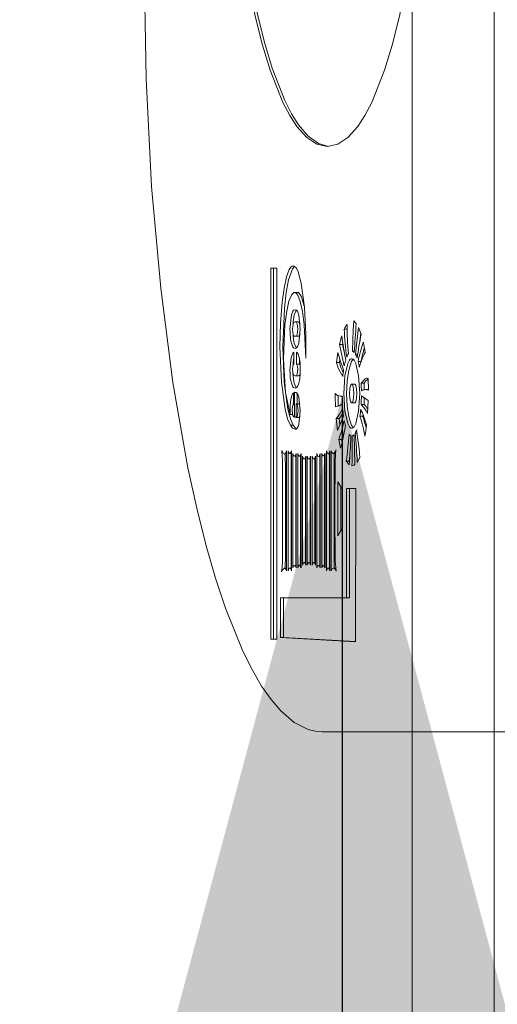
# Model space of a CAD drawing. Header units: centimetres. Extents: x -1436 to 1974, y -887 to 4352.
# Tile 68 of 105: x 606.21 to 607.82, y 2492.38 to 2495.69. Entities that reach past the tile are written whole.
import ezdxf

# ---------------------------------------------------------------- set-up
doc = ezdxf.new("R2010")
doc.units = ezdxf.units.CM
doc.header["$MEASUREMENT"] = 0
doc.layers.add('00 - nowa technologia myjni_Nr_pióra__246', color=7, linetype='Continuous', lineweight=20, true_color=0x1db3b3)
doc.layers.add('299-A Wymiary Opisy', color=7, linetype='Continuous')
doc.layers.add('299-A Wymiary Opisy_Nr_pióra__11', color=7, linetype='Continuous', lineweight=0)
doc.layers.add('Nowe_199-Z Wymiary i opisy_Nr_pióra__135', color=5, linetype='Continuous', lineweight=20)
doc.styles.add('STYL_AUTOMATYCZNY_1', font='arial.ttf')
doc.dimstyles.new('STYL_AUTOMATYCZNY__1', dxfattribs={"dimtxt": 13, "dimasz": 7.6, "dimexe": 0.18, "dimexo": 0.0625, "dimgap": 0, "dimtad": 1, "dimdec": 0, "dimzin": 0, "dimdsep": 46, "dimtxsty": 'STYL_AUTOMATYCZNY_1', "dimblk": 'ARROWHEAD_2', "dimblk1": 'ARROWHEAD_2', "dimblk2": 'ARROWHEAD_2', "dimcen": 0.09, "dimclrd": 7, "dimclre": 7, "dimclrt": 7, "dimadec": 0, "dimazin": 0, "dimtfac": 1, "dimtdec": 4, "dimtmove": 0, "dimatfit": 3, "dimfxl": 0, "dimtolj": 1, "dimtzin": 0, "dimarcsym": 0})
doc.dimstyles.new('STYL_AUTOMATYCZNY__3', dxfattribs={"dimtxt": 0.18, "dimasz": 14.592, "dimexe": 0.18, "dimexo": 0.0625, "dimgap": 0, "dimtad": 0, "dimtih": 1, "dimtoh": 1, "dimdec": 4, "dimzin": 0, "dimdsep": 46, "dimcen": 0.09, "dimadec": 0, "dimazin": 0, "dimtfac": 1, "dimtdec": 4, "dimtmove": 0, "dimatfit": 3, "dimldrblk": 'ARROWHEAD_5', "dimfxl": 0, "dimtolj": 1, "dimtzin": 0, "dimarcsym": 0})

# ---------------------------------------------------------------- blocks, each defined once
blk = doc.blocks.new('*D80')
at = {"layer": '299-A Wymiary Opisy_Nr_pióra__11', "color": 7, "linetype": 'Continuous', "lineweight": 0}
for p, q in [((62.3974, 2870.0807), (62.3786, 2855.0807)), ((621.2065, 2869.3787), (621.1877, 2854.3787)), ((65.281, 2867.5771), (59.495, 2857.5843)), ((618.3041, 2856.8823), (624.0901, 2866.8751)), ((62.388, 2862.5807), (57.498, 2862.5868)), ((621.1971, 2861.8787), (62.388, 2862.5807)), ((626.0871, 2861.8726), (621.1971, 2861.8787))]:
    blk.add_line(p, q, dxfattribs=at)
at = {"layer": '299-A Wymiary Opisy_Nr_pióra__11', "color": 7, "lineweight": 0, "insert": (326.9227, 2864.8484), "char_height": 13, "attachment_point": 7, "rotation": 359.928, "style": 'STYL_AUTOMATYCZNY_1'}
blk.add_mtext('\\A1;{\\pql;\\fArial|b0|i0|c238|p0;\\W1.000000;559}', dxfattribs=at)
blk = doc.blocks.new('ARROWHEAD_2')
at = {"color": 0, "linetype": 'Continuous', "lineweight": 0}
for p, q in [((-0.37813, -0.655), (0.37813, 0.655)), ((0, 0), (-1, 0))]:
    blk.add_line(p, q, dxfattribs=at)
blk = doc.blocks.new('ARROWHEAD_5')
at = {"linetype": 'Continuous', "lineweight": 0}
blk.add_hatch(color=0, dxfattribs=at).paths.add_polyline_path([(-1, 0.2679), (0, 0), (-1, -0.2679)])
at = {"color": 0, "linetype": 'Continuous', "lineweight": 0}
blk.add_line((0, 0), (-1, 0), dxfattribs=at)

msp = doc.modelspace()

# ---------------------------------------------------------------- linework, layer by layer
at = {"layer": '00 - nowa technologia myjni_Nr_pióra__246', "color": 132, "linetype": 'Continuous', "lineweight": 20, "true_color": 0x1db3b3}
for p, q in [((607.5322, 2583.5757), (607.5322, 2388.5757)), ((607.8072, 2542.286), (607.8072, 2467.2695)), ((607.0567, 2494.8567), (607.0775, 2494.8567)), ((607.0567, 2493.6116), (607.0567, 2494.8567)), ((607.0665, 2493.6116), (607.0665, 2494.8567)), ((607.0775, 2494.8567), (607.0775, 2493.6116)), ((607.1469, 2494.7756), (607.1371, 2494.7756)), ((607.126, 2494.7002), (607.1214, 2494.6523)), ((607.156, 2494.6523), (607.1513, 2494.7002)), ((607.1484, 2494.6764), (607.1386, 2494.6764)), ((607.3355, 2494.6803), (607.3442, 2494.6712)), ((607.3411, 2494.568), (607.3517, 2494.6578)), ((607.1484, 2494.6285), (607.1386, 2494.6285)), ((607.1484, 2494.6285), (607.1388, 2494.6285)), ((607.1513, 2494.6047), (607.156, 2494.6523)), ((607.3129, 2494.652), (607.3031, 2494.652)), ((607.3129, 2494.652), (607.3131, 2494.6523)), ((607.3131, 2494.6495), (607.3129, 2494.652)), ((607.3561, 2494.6126), (607.3591, 2494.6388)), ((607.2973, 2494.6007), (607.2876, 2494.6007)), ((607.3039, 2494.5287), (607.2876, 2494.6007)), ((607.2973, 2494.6007), (607.2987, 2494.6062)), ((607.3063, 2494.5607), (607.2973, 2494.6007)), ((607.1344, 2494.5351), (607.1344, 2494.5744)), ((607.1434, 2494.5747), (607.1434, 2494.5342)), ((607.2775, 2494.5406), (607.2824, 2494.5738)), ((607.3376, 2494.5781), (607.3317, 2494.5781)), ((607.3489, 2494.568), (607.3411, 2494.568)), ((607.1531, 2494.5342), (607.1434, 2494.5342)), ((607.1531, 2494.5552), (607.1531, 2494.5342)), ((607.2873, 2494.5406), (607.2775, 2494.5406)), ((607.2873, 2494.5406), (607.2888, 2494.5509)), ((607.3597, 2494.5439), (607.3501, 2494.5439)), ((607.3601, 2494.543), (607.3597, 2494.5439)), ((607.1484, 2494.4951), (607.1386, 2494.4951)), ((607.3384, 2494.4673), (607.3288, 2494.4673)), ((607.3701, 2494.4704), (607.3604, 2494.4704)), ((607.371, 2494.4487), (607.3701, 2494.4704)), ((607.384, 2494.4869), (607.3848, 2494.4478)), ((607.1327, 2494.3996), (607.1327, 2494.438)), ((607.1397, 2494.4399), (607.1362, 2494.4399)), ((607.1362, 2494.4399), (607.1362, 2494.3569)), ((607.1458, 2494.4356), (607.1458, 2494.4014)), ((607.2836, 2494.3935), (607.2828, 2494.4289)), ((607.2961, 2494.427), (607.2912, 2494.427)), ((607.3613, 2494.4283), (607.3842, 2494.4124)), ((607.3848, 2494.449), (607.3761, 2494.449)), ((607.1327, 2494.4066), (607.1319, 2494.3987)), ((607.142, 2494.3559), (607.1422, 2494.4014)), ((607.1518, 2494.4014), (607.1422, 2494.4014)), ((607.1559, 2494.3776), (607.1512, 2494.4234)), ((607.3384, 2494.4048), (607.3288, 2494.4048)), ((607.37, 2494.3996), (607.3602, 2494.3996)), ((607.3842, 2494.4124), (607.382, 2494.3694)), ((607.1216, 2494.3776), (607.1217, 2494.366)), ((607.1301, 2494.366), (607.1217, 2494.366)), ((607.1512, 2494.3324), (607.1559, 2494.3776)), ((607.3012, 2494.3596), (607.2807, 2494.3117)), ((607.366, 2494.3596), (607.3562, 2494.3596)), ((607.366, 2494.3596), (607.3668, 2494.3654)), ((607.1325, 2494.3297), (607.1228, 2494.3297)), ((607.142, 2494.3569), (607.1362, 2494.3569)), ((607.1518, 2494.3559), (607.142, 2494.3559)), ((607.2862, 2494.352), (607.2766, 2494.352)), ((607.2807, 2494.3117), (607.2766, 2494.352)), ((607.2885, 2494.33), (607.2862, 2494.352)), ((607.3366, 2494.2937), (607.3298, 2494.2937)), ((607.3364, 2494.2976), (607.3396, 2494.1972)), ((607.3469, 2494.3025), (607.3401, 2494.3025)), ((607.2949, 2494.2818), (607.2851, 2494.2818)), ((607.2912, 2494.2525), (607.2851, 2494.2818)), ((607.297, 2494.272), (607.2949, 2494.2818)), ((607.11, 2494.2339), (607.102, 2494.2339)), ((607.11, 2493.8411), (607.11, 2494.2436)), ((607.115, 2494.2436), (607.115, 2493.8411)), ((607.1261, 2494.2345), (607.1203, 2494.2345)), ((607.1248, 2494.2345), (607.1248, 2493.85)), ((607.1261, 2493.8411), (607.1261, 2494.2436)), ((607.1312, 2494.2345), (607.1312, 2493.8503)), ((607.1423, 2493.8503), (607.1423, 2494.2345)), ((607.1472, 2494.2345), (607.1472, 2493.8503)), ((607.1585, 2493.8503), (607.1585, 2494.2345)), ((607.2117, 2494.2345), (607.2117, 2493.8503)), ((607.2229, 2493.8503), (607.2229, 2494.2345)), ((607.2279, 2494.2345), (607.2279, 2493.8503)), ((607.239, 2494.2262), (607.2333, 2494.2262)), ((607.2375, 2494.2262), (607.2375, 2493.8588)), ((607.239, 2493.8503), (607.239, 2494.2345)), ((607.2439, 2494.2436), (607.2439, 2493.8411)), ((607.2551, 2494.2336), (607.2496, 2494.2336)), ((607.2537, 2494.2336), (607.2537, 2493.85)), ((607.2551, 2493.8411), (607.2551, 2494.2436)), ((607.2601, 2494.2436), (607.2601, 2493.8411)), ((607.2748, 2494.2348), (607.2668, 2494.2348)), ((607.2699, 2494.2348), (607.2699, 2493.8493)), ((607.1423, 2494.2253), (607.1367, 2494.2253)), ((607.1409, 2494.2253), (607.1409, 2493.8588)), ((607.1585, 2494.2253), (607.1527, 2494.2253)), ((607.157, 2494.2253), (607.157, 2493.8594)), ((607.1634, 2494.2253), (607.1634, 2493.8594)), ((607.1745, 2494.2162), (607.169, 2494.2162)), ((607.1731, 2494.2162), (607.1731, 2493.8683)), ((607.1745, 2493.8594), (607.1745, 2494.2253)), ((607.1795, 2494.2253), (607.1795, 2493.8594)), ((607.1907, 2494.2162), (607.1849, 2494.2162)), ((607.1893, 2494.2162), (607.1893, 2493.8686)), ((607.1907, 2493.8594), (607.1907, 2494.2253)), ((607.1957, 2494.2253), (607.1957, 2493.8594)), ((607.2067, 2494.2162), (607.2012, 2494.2162)), ((607.2053, 2494.2162), (607.2053, 2493.8686)), ((607.2067, 2493.8594), (607.2067, 2494.2253)), ((607.2229, 2494.2244), (607.2171, 2494.2244)), ((607.2215, 2494.2244), (607.2215, 2493.8588)), ((607.3199, 2494.2091), (607.3102, 2494.2091)), ((607.3199, 2494.2091), (607.3224, 2494.2256)), ((607.3393, 2494.1969), (607.3395, 2494.203)), ((607.3559, 2494.2195), (607.3475, 2494.2049)), ((607.0967, 2494.186), (607.0967, 2493.8979)), ((607.1065, 2494.186), (607.1065, 2493.8979)), ((607.2976, 2494.1142), (607.2822, 2494.1396)), ((607.2822, 2494.1396), (607.2822, 2493.9583)), ((607.292, 2494.1237), (607.292, 2493.9748)), ((607.2976, 2493.9848), (607.2976, 2494.1142)), ((607.3111, 2494.117), (607.3424, 2494.117)), ((607.3114, 2493.7502), (607.3111, 2494.117)), ((607.3211, 2493.7502), (607.3208, 2494.117)), ((607.3424, 2494.117), (607.3416, 2493.6025)), ((607.2822, 2493.9583), (607.2976, 2493.9848)), ((607.1745, 2493.8683), (607.1689, 2493.8683)), ((607.1907, 2493.8686), (607.185, 2493.8686)), ((607.2067, 2493.8686), (607.2011, 2493.8686)), ((607.11, 2493.849), (607.1028, 2493.849)), ((607.1261, 2493.85), (607.1205, 2493.85)), ((607.1423, 2493.8588), (607.1367, 2493.8588)), ((607.1585, 2493.8594), (607.1525, 2493.8594)), ((607.2229, 2493.8588), (607.2172, 2493.8588)), ((607.239, 2493.8588), (607.2334, 2493.8588)), ((607.2551, 2493.85), (607.2494, 2493.85)), ((607.2752, 2493.8493), (607.2677, 2493.8493)), ((607.0895, 2493.7502), (607.3114, 2493.7502)), ((607.0895, 2493.6162), (607.0895, 2493.7502)), ((607.0993, 2493.6162), (607.0993, 2493.7502)), ((607.3211, 2493.7502), (607.3114, 2493.7502)), ((607.0775, 2493.6116), (607.0567, 2493.6116)), ((607.0993, 2493.6162), (607.0895, 2493.6162)), ((607.3416, 2493.6025), (607.0895, 2493.6162)), ((607.3416, 2493.6031), (607.0993, 2493.6162)), ((607.2297, 2493.2997), (610.0767, 2493.2997))]:
    msp.add_line(p, q, dxfattribs=at)
for points in [[(606.9032, 2496.7653), (606.9102, 2496.4632), (606.9302, 2496.1818), (606.9619, 2495.9267), (606.9822, 2495.8083), (607.0051, 2495.699), (607.0289, 2495.6056), (607.0547, 2495.5214), (607.0979, 2495.4134), (607.1208, 2495.3694), (607.1446, 2495.3328), (607.1776, 2495.2959), (607.2117, 2495.273), (607.2468, 2495.2654)], [(606.913, 2496.7653), (606.9198, 2496.4656), (606.9395, 2496.1867), (606.9706, 2495.9334), (606.9909, 2495.8144), (607.0137, 2495.7045), (607.0369, 2495.612), (607.0619, 2495.529), (607.1045, 2495.4201), (607.127, 2495.3755), (607.1505, 2495.338), (607.183, 2495.2998), (607.2166, 2495.2754), (607.2513, 2495.2654)], [(607.2468, 2495.2654), (607.2819, 2495.273), (607.3161, 2495.2959), (607.3489, 2495.3328), (607.3727, 2495.3694), (607.3958, 2495.4134), (607.4389, 2495.5214), (607.4646, 2495.6056), (607.4885, 2495.699), (607.5114, 2495.8083), (607.5317, 2495.9267), (607.5635, 2496.1818), (607.5834, 2496.4632), (607.5903, 2496.7653)], [(606.6313, 2495.8711), (606.6379, 2495.4924), (606.6568, 2495.1308), (606.6871, 2494.7896), (606.728, 2494.4734), (606.7785, 2494.1866), (606.808, 2494.0511), (606.8397, 2493.9247), (606.8713, 2493.8155), (606.9044, 2493.7154), (606.9629, 2493.5713), (606.994, 2493.5088), (607.0262, 2493.4535), (607.0581, 2493.4084), (607.0906, 2493.3702), (607.1359, 2493.3315), (607.1823, 2493.3077), (607.2059, 2493.3016), (607.2297, 2493.2997)], [(607.1316, 2494.8647), (607.1289, 2494.8641), (607.1238, 2494.8604), (607.1188, 2494.8528), (607.1097, 2494.8274), (607.1016, 2494.7902), (607.0952, 2494.7423), (607.0898, 2494.6724), (607.0878, 2494.5931)], [(607.1368, 2494.8628), (607.1296, 2494.8546), (607.1168, 2494.818), (607.109, 2494.7749), (607.1029, 2494.7218), (607.0976, 2494.5931)], [(607.175, 2494.5552), (607.1745, 2494.6346), (607.1698, 2494.7255), (607.1594, 2494.8067), (607.149, 2494.8451), (607.1428, 2494.8573), (607.1356, 2494.8638), (607.1316, 2494.8647)], [(607.0996, 2494.5519), (607.1046, 2494.6675), (607.1106, 2494.7127), (607.118, 2494.7463), (607.126, 2494.7661), (607.1304, 2494.7719), (607.1348, 2494.7749), (607.1371, 2494.7756)], [(607.1371, 2494.7756), (607.1393, 2494.7749), (607.1437, 2494.7719), (607.1478, 2494.7658), (607.1554, 2494.7456), (607.1631, 2494.7115), (607.169, 2494.6669), (607.175, 2494.5552)], [(607.1469, 2494.7756), (607.1496, 2494.7749), (607.155, 2494.7701), (607.1602, 2494.7603), (607.1693, 2494.7292)], [(607.1386, 2494.7173), (607.1336, 2494.7154), (607.1307, 2494.7121), (607.126, 2494.7002)], [(607.1435, 2494.7157), (607.1406, 2494.7121), (607.1357, 2494.7002)], [(607.1513, 2494.7002), (607.1466, 2494.7121), (607.1437, 2494.7154), (607.1386, 2494.7173)], [(607.1295, 2494.6523), (607.1319, 2494.67), (607.1344, 2494.6742), (607.1361, 2494.6755), (607.1386, 2494.6764)], [(607.1386, 2494.6764), (607.1414, 2494.6755), (607.1429, 2494.6742), (607.1454, 2494.67), (607.1478, 2494.6523)], [(607.3317, 2494.5781), (607.3332, 2494.6504), (607.3355, 2494.6803)], [(607.1386, 2494.6285), (607.1359, 2494.6291), (607.1344, 2494.6303), (607.1319, 2494.6346), (607.1295, 2494.6523)], [(607.1478, 2494.6523), (607.1454, 2494.6346), (607.1429, 2494.6303), (607.1414, 2494.6291), (607.1386, 2494.6285)], [(607.1554, 2494.6349), (607.1527, 2494.6303), (607.1512, 2494.6291), (607.1484, 2494.6285)], [(607.0878, 2494.5931), (607.0926, 2494.4737), (607.1051, 2494.3831), (607.1135, 2494.3514), (607.1228, 2494.3297)], [(607.0976, 2494.5931), (607.1023, 2494.4737), (607.1147, 2494.3831), (607.1231, 2494.3514), (607.1325, 2494.3297)], [(607.126, 2494.6047), (607.1307, 2494.5924), (607.1336, 2494.5894), (607.1386, 2494.5873)], [(607.1357, 2494.6047), (607.1406, 2494.5924), (607.1435, 2494.5891)], [(607.1386, 2494.5873), (607.1437, 2494.5894), (607.1466, 2494.5924), (607.1513, 2494.6047)], [(607.1344, 2494.5744), (607.1307, 2494.5711), (607.1249, 2494.5558), (607.1214, 2494.5146)], [(607.1527, 2494.5574), (607.1492, 2494.5683), (607.147, 2494.5717), (607.1434, 2494.5747)], [(607.1217, 2494.366), (607.106, 2494.4393), (607.0996, 2494.5519)], [(607.1298, 2494.5162), (607.131, 2494.5284), (607.133, 2494.5332), (607.1344, 2494.5351)], [(607.1434, 2494.5342), (607.1448, 2494.5326), (607.1467, 2494.5278), (607.1478, 2494.5162)], [(607.2987, 2494.4927), (607.2835, 2494.5216), (607.2775, 2494.5406)], [(607.3019, 2494.4362), (607.3056, 2494.4951), (607.3152, 2494.5369), (607.3208, 2494.5476), (607.3239, 2494.5509), (607.3271, 2494.5528), (607.3288, 2494.5528)], [(607.3117, 2494.4362), (607.3137, 2494.4789), (607.3187, 2494.5149), (607.328, 2494.5436), (607.3335, 2494.5509)], [(607.3288, 2494.5528), (607.3303, 2494.5528), (607.3335, 2494.5509), (607.3366, 2494.5476), (607.3422, 2494.5369), (607.3518, 2494.4951), (607.3555, 2494.4362)], [(607.1386, 2494.4951), (607.1344, 2494.4966), (607.1319, 2494.5003), (607.1298, 2494.5162)], [(607.1478, 2494.5162), (607.1455, 2494.5006), (607.1429, 2494.4966), (607.1386, 2494.4951)], [(607.1261, 2494.4704), (607.1307, 2494.4588), (607.1336, 2494.4557), (607.1383, 2494.4539)], [(607.1357, 2494.4704), (607.1405, 2494.4588), (607.1434, 2494.4557)], [(607.1383, 2494.4539), (607.1434, 2494.4557), (607.1463, 2494.4588), (607.1512, 2494.4707)], [(607.3288, 2494.4673), (607.3274, 2494.4673), (607.3266, 2494.4661), (607.3251, 2494.4631), (607.3225, 2494.4521), (607.3214, 2494.4362)], [(607.3359, 2494.4362), (607.3349, 2494.4521), (607.3323, 2494.4631), (607.3308, 2494.4661), (607.33, 2494.4673), (607.3288, 2494.4673)], [(607.3456, 2494.4362), (607.3446, 2494.4521), (607.342, 2494.4631), (607.3405, 2494.4661), (607.3398, 2494.4673), (607.3384, 2494.4673)], [(607.3604, 2494.4704), (607.3742, 2494.4856), (607.3785, 2494.4878), (607.3805, 2494.4881)], [(607.3288, 2494.3196), (607.3271, 2494.3196), (607.3239, 2494.3215), (607.3208, 2494.3245), (607.3152, 2494.3355), (607.3056, 2494.3773), (607.3019, 2494.4362)], [(607.3335, 2494.3215), (607.328, 2494.3288), (607.3187, 2494.3575), (607.3137, 2494.3935), (607.3117, 2494.4362)], [(607.3214, 2494.4362), (607.3225, 2494.4203), (607.3251, 2494.4093), (607.3266, 2494.4063), (607.3274, 2494.4051), (607.3288, 2494.4048)], [(607.3288, 2494.4048), (607.33, 2494.4051), (607.3308, 2494.4063), (607.3323, 2494.4093), (607.3349, 2494.4203), (607.3359, 2494.4362)], [(607.3555, 2494.4362), (607.3518, 2494.3773), (607.3422, 2494.3355), (607.3366, 2494.3245), (607.3335, 2494.3215), (607.3303, 2494.3196), (607.3288, 2494.3196)], [(607.3384, 2494.4048), (607.3398, 2494.4051), (607.3405, 2494.4063), (607.342, 2494.4093), (607.3446, 2494.4203), (607.3456, 2494.4362)], [(607.1292, 2494.3791), (607.1299, 2494.3923), (607.1316, 2494.3977), (607.1327, 2494.3996)], [(607.1422, 2494.4014), (607.144, 2494.4008), (607.1452, 2494.3996), (607.147, 2494.3953), (607.1487, 2494.3788)], [(607.1362, 2494.3569), (607.1341, 2494.3575), (607.1328, 2494.3587), (607.1309, 2494.3627), (607.1292, 2494.3791)], [(607.1487, 2494.3788), (607.147, 2494.363), (607.1452, 2494.3587), (607.144, 2494.3572), (607.142, 2494.3559)], [(607.1228, 2494.3297), (607.1301, 2494.3202), (607.1385, 2494.316)], [(607.1325, 2494.3297), (607.1396, 2494.3202), (607.1434, 2494.3175)], [(607.3076, 2494.3276), (607.297, 2494.2717), (607.2912, 2494.2525)], [(607.3453, 2494.3135), (607.3538, 2494.25), (607.3559, 2494.2195)], [(607.102, 2494.2339), (607.099, 2494.2351), (607.097, 2494.2372), (607.0936, 2494.2442)], [(607.11, 2494.2436), (607.1068, 2494.2372), (607.1049, 2494.2351), (607.102, 2494.2339)], [(607.1203, 2494.2345), (607.1185, 2494.2354), (607.1173, 2494.2372), (607.115, 2494.2436)], [(607.1261, 2494.2436), (607.1235, 2494.2372), (607.1223, 2494.2354), (607.1209, 2494.2348)], [(607.1367, 2494.2253), (607.1348, 2494.2262), (607.1336, 2494.2281), (607.1312, 2494.2345)], [(607.1423, 2494.2345), (607.1399, 2494.2281), (607.1386, 2494.2262), (607.1373, 2494.2256)], [(607.1527, 2494.2253), (607.1509, 2494.2265), (607.1496, 2494.2281), (607.1472, 2494.2345)], [(607.1585, 2494.2345), (607.1557, 2494.2281), (607.1545, 2494.2262), (607.1533, 2494.2253)], [(607.2171, 2494.2244), (607.2152, 2494.2256), (607.214, 2494.2275), (607.2117, 2494.2345)], [(607.2229, 2494.2345), (607.2203, 2494.2275), (607.2189, 2494.2256), (607.2177, 2494.2244)], [(607.2333, 2494.2262), (607.2314, 2494.2275), (607.2302, 2494.2287), (607.2279, 2494.2345)], [(607.239, 2494.2345), (607.2363, 2494.2287), (607.2351, 2494.2275), (607.2339, 2494.2265)], [(607.2496, 2494.2336), (607.2477, 2494.2348), (607.2464, 2494.2366), (607.2439, 2494.2436)], [(607.2551, 2494.2436), (607.2526, 2494.2366), (607.2514, 2494.2348), (607.2502, 2494.2336)], [(607.2668, 2494.2348), (607.2644, 2494.2357), (607.2629, 2494.2372), (607.2601, 2494.2436)], [(607.276, 2494.2467), (607.2723, 2494.2388), (607.2702, 2494.2363), (607.2679, 2494.2348), (607.2668, 2494.2348)], [(607.169, 2494.2162), (607.167, 2494.2171), (607.1658, 2494.2189), (607.1634, 2494.2253)], [(607.1745, 2494.2253), (607.1721, 2494.2189), (607.1708, 2494.2171), (607.1696, 2494.2165)], [(607.1849, 2494.2162), (607.183, 2494.2171), (607.1818, 2494.2189), (607.1795, 2494.2253)], [(607.1907, 2494.2253), (607.1879, 2494.2189), (607.1867, 2494.2171), (607.1855, 2494.2165)], [(607.2012, 2494.2162), (607.1994, 2494.2171), (607.1982, 2494.2189), (607.1957, 2494.2253)], [(607.2067, 2494.2253), (607.2043, 2494.2189), (607.203, 2494.2171), (607.2018, 2494.2165)], [(607.3201, 2494.1966), (607.3129, 2494.2052), (607.3102, 2494.2091)], [(607.1634, 2493.8594), (607.1658, 2493.8655), (607.167, 2493.8674), (607.1682, 2493.8683)], [(607.1689, 2493.8683), (607.1707, 2493.8674), (607.1719, 2493.8655), (607.1745, 2493.8594)], [(607.1795, 2493.8594), (607.182, 2493.8658), (607.1832, 2493.8677), (607.1844, 2493.8686)], [(607.185, 2493.8686), (607.1869, 2493.8677), (607.1881, 2493.8658), (607.1907, 2493.8594)], [(607.1957, 2493.8594), (607.198, 2493.8658), (607.1992, 2493.8677), (607.2004, 2493.8686)], [(607.2011, 2493.8686), (607.203, 2493.8677), (607.2043, 2493.8658), (607.2067, 2493.8594)], [(607.0933, 2493.8368), (607.0971, 2493.8454), (607.0993, 2493.8478), (607.1016, 2493.8487), (607.1028, 2493.849)], [(607.1028, 2493.849), (607.1054, 2493.8481), (607.1071, 2493.8466), (607.11, 2493.8411)], [(607.115, 2493.8411), (607.1174, 2493.8472), (607.1187, 2493.849), (607.1199, 2493.85)], [(607.1205, 2493.85), (607.1223, 2493.849), (607.1237, 2493.8472), (607.1261, 2493.8411)], [(607.1312, 2493.8503), (607.1336, 2493.8561), (607.1348, 2493.8576), (607.1361, 2493.8585)], [(607.1367, 2493.8588), (607.1386, 2493.8576), (607.1399, 2493.8561), (607.1423, 2493.8503)], [(607.1472, 2493.8503), (607.1495, 2493.857), (607.1507, 2493.8585), (607.1519, 2493.8594)], [(607.1525, 2493.8594), (607.1544, 2493.8585), (607.1557, 2493.8567), (607.1585, 2493.8503)], [(607.2117, 2493.8503), (607.2142, 2493.8561), (607.2154, 2493.8576), (607.2166, 2493.8585)], [(607.2172, 2493.8588), (607.2192, 2493.8576), (607.2204, 2493.8561), (607.2229, 2493.8503)], [(607.2279, 2493.8503), (607.2304, 2493.8561), (607.2316, 2493.8576), (607.2328, 2493.8585)], [(607.2334, 2493.8588), (607.2352, 2493.8576), (607.2365, 2493.8561), (607.239, 2493.8503)], [(607.2439, 2493.8411), (607.2464, 2493.8472), (607.2476, 2493.849), (607.2488, 2493.85)], [(607.2494, 2493.85), (607.2513, 2493.849), (607.2525, 2493.8472), (607.2551, 2493.8411)], [(607.2601, 2493.8411), (607.2632, 2493.8469), (607.2648, 2493.8484), (607.2677, 2493.8493)], [(607.2677, 2493.8493), (607.2708, 2493.8481), (607.2728, 2493.8466), (607.2763, 2493.8399)]]:
    msp.add_lwpolyline(points, dxfattribs=at)
for centre, radius, start, end in [((607.2873, 2494.6642), 0.1558, 166.6865, 178.2542), ((607.4353, 2494.5836), 0.1487, 145.4852, 152.6053), ((608.7114, 2494.6834), 1.3986, 180.6485, 184.6585), ((609.5021, 2494.4719), 2.1671, 174.7246, 177.31), ((606.9475, 2494.4881), 0.4383, 19.5967, 22.7724), ((607.2859, 2494.6401), 0.1543, 181.6144, 193.3182), ((608.0905, 2494.4066), 0.826, 164.3228, 166.4129), ((608.6929, 2494.8189), 1.4104, 187.705, 191.0511), ((609.1868, 2494.7783), 1.8878, 183.8394, 186.6947), ((608.728, 2494.3663), 1.3938, 168.8802, 172.2467), ((608.0293, 2494.3947), 0.6954, 162.053, 167.6052), ((606.5048, 2494.431), 0.881, 9.342, 11.6576), ((606.9555, 2494.5216), 0.2003, 358.6492, 10.332), ((607.8099, 2494.7127), 0.5455, 194.7599, 201.2634), ((607.3773, 2494.5345), 0.0696, 149.454, 160.0514), ((607.3254, 2494.5647), 0.0149, 37.0977, 65.4134), ((607.2667, 2494.5284), 0.0844, 17.935, 28.0129), ((607.566, 2494.4689), 0.2189, 151.291, 165.2198), ((608.0752, 2494.3855), 0.7328, 163.8405, 167.5132), ((607.2944, 2494.5238), 0.163, 168.9761, 177.5648), ((607.1476, 2494.5278), 0.00846, 18.5674, 50.1866), ((607.4087, 2494.5674), 0.1244, 192.5811, 209.3643), ((607.5255, 2494.4862), 0.2256, 163.9694, 169.1649), ((607.1045, 2494.4801), 0.2537, 10.1326, 14.5866), ((607.276, 2494.5055), 0.1446, 181.5156, 194.0121), ((607.7264, 2494.4508), 0.4298, 171.3942, 174.3799), ((606.7657, 2494.4368), 0.5956, 0.822, 3.2227), ((607.4432, 2494.4185), 0.0895, 131.4526, 144.684), ((607.3803, 2494.4814), 0.00663, 57.1185, 89.5553), ((607.1376, 2494.4359), 0.00433, 83.813, 109.0765), ((607.2932, 2494.4527), 0.026, 219.6141, 265.5991), ((609.0007, 2494.4444), 1.7275, 180.2763, 181.7604), ((607.2912, 2494.4438), 0.017, 269.9921, 286.6917), ((607.8914, 2494.4356), 0.5954, 180.7496, 183.2795), ((606.7648, 2494.4356), 0.5965, 356.5515, 359.2861), ((607.3765, 2494.4158), 0.0333, 90.8334, 117.3061), ((607.3761, 2494.4194), 0.0296, 72.9721, 89.9448), ((607.3453, 2494.3813), 0.2237, 170.8485, 180.9537), ((607.1512, 2494.3974), 0.00423, 26.0434, 81.5191), ((607.2717, 2494.4283), 0.0367, 273.5043, 313.5672), ((607.2622, 2494.3071), 0.1348, 27.4232, 43.3793), ((607.2825, 2494.3157), 0.1214, 34.2679, 43.8903), ((606.7814, 2494.4353), 0.5897, 356.5409, 358.6694), ((607.1493, 2494.3617), 0.00642, 292.5508, 336.4813), ((607.156, 2494.4533), 0.1576, 319.9444, 334.4529), ((607.1963, 2494.431), 0.1199, 318.6742, 329.6554), ((607.7458, 2494.424), 0.4492, 184.9514, 188.2466), ((606.9156, 2494.4234), 0.4453, 351.7363, 354.8231), ((606.8831, 2494.2052), 0.4977, 10.1744, 18.0579), ((606.9864, 2494.2156), 0.4088, 16.3857, 24.2531), ((606.9723, 2494.2278), 0.4151, 12.8754, 18.5148), ((606.6507, 2494.4985), 0.6705, 341.1607, 346.8191), ((607.5448, 2494.3904), 0.2455, 190.539, 194.8643), ((606.3368, 2494.4649), 1.0504, 350.5866, 352.6599), ((606.7492, 2494.471), 0.5775, 340.9039, 344.5733), ((606.2134, 2494.3721), 1.1089, 351.5509, 356.2197), ((607.3318, 2494.3077), 0.0148, 216.3788, 246.3357), ((605.1968, 2494.3721), 2.1306, 355.2707, 357.8971), ((604.799, 2494.2513), 2.5312, 358.6996, 0.964), ((607.3274, 2494.305), 0.0117, 282.2534, 320.0931), ((605.2302, 2494.0932), 2.1202, 3.0241, 5.6668), ((607.2812, 2494.3373), 0.0685, 329.5496, 339.6859), ((606.4821, 2494.1835), 0.6146, 0.2649, 5.6865), ((606.4105, 2494.1799), 0.6959, 0.5016, 4.4435), ((607.662, 2494.2), 0.3889, 173.0883, 180.1016), ((625.7275, 2494.0413), 18.4551, 179.5101, 180.48266), ((607.3245, 2494.2104), 0.00482, 198.0332, 222.9712), ((607.3222, 2494.2296), 0.0368, 281.3707, 298.1072), ((606.5332, 2493.8979), 0.5635, 353.7964, 0.0043), ((606.4992, 2493.8997), 0.6072, 355.235, 359.8454), ((607.6719, 2493.8912), 0.3989, 180.7383, 187.3876)]:
    msp.add_arc(centre, radius, start, end, dxfattribs=at)
for centre, major_axis, ratio, start_param, end_param in [((607.1307, 2494.6059), (0.0191, 0.07), 0.268297, 5.893491, 6.35667), ((607.9281, 2497.022), (0.788, 2.4383), 0.070785, 2.925996, 3.032538), ((607.7647, 2495.967), (0.6218, 1.5204), 0.10852, 2.88216, 3.002213), ((607.1226, 2494.5729), (-0.0279, 0.0774), 0.270573, 3.042455, 3.447089), ((601.5468, 2509.0105), (-5.589, 14.562), 0.032724, 3.18559, 3.226646), ((607.644, 2492.1669), (-0.507, 2.2739), 0.056645, 0.036378, 0.132737), ((606.2929, 2490.4854), (0.8469, 3.9545), 0.043971, 6.200646, 6.292615), ((606.7962, 2496.0689), (-0.3436, 1.753), 0.063699, 3.129087, 3.26728)]:
    msp.add_ellipse(centre, major_axis=major_axis, ratio=ratio, start_param=start_param, end_param=end_param, dxfattribs=at)

# ---------------------------------------------------------------- dimensions: what is measured, and where the dimension line sits
at = {"layer": '299-A Wymiary Opisy', "color": 7, "linetype": 'Continuous', "lineweight": 0}
dim = msp.add_linear_dim(base=(62.388, 2862.5807), p1=(621.379, 3006.6507), p2=(60.718, 1533.2508), angle=179.928, dimstyle='STYL_AUTOMATYCZNY__1', dxfattribs=at)
dim.commit()
dim.dimension.update_dxf_attribs({"geometry": '*D80', "text_midpoint": (341.771, 2871.3297), "dimtype": 160, "text_rotation": 359.928})

# ---------------------------------------------------------------- leaders
at = {"layer": 'Nowe_199-Z Wymiary i opisy_Nr_pióra__135', "color": 5, "linetype": 'Continuous', "lineweight": 20, "annotation_type": 0, "has_hookline": 1, "hookline_direction": 1, "text_width": 294.052}
msp.add_leader([(607.2961, 2494.427), (607.2961, 2368.7027), (511.6654, 2368.0987)], dimstyle='STYL_AUTOMATYCZNY__3', dxfattribs=at)

doc.saveas('drawing.dxf')
